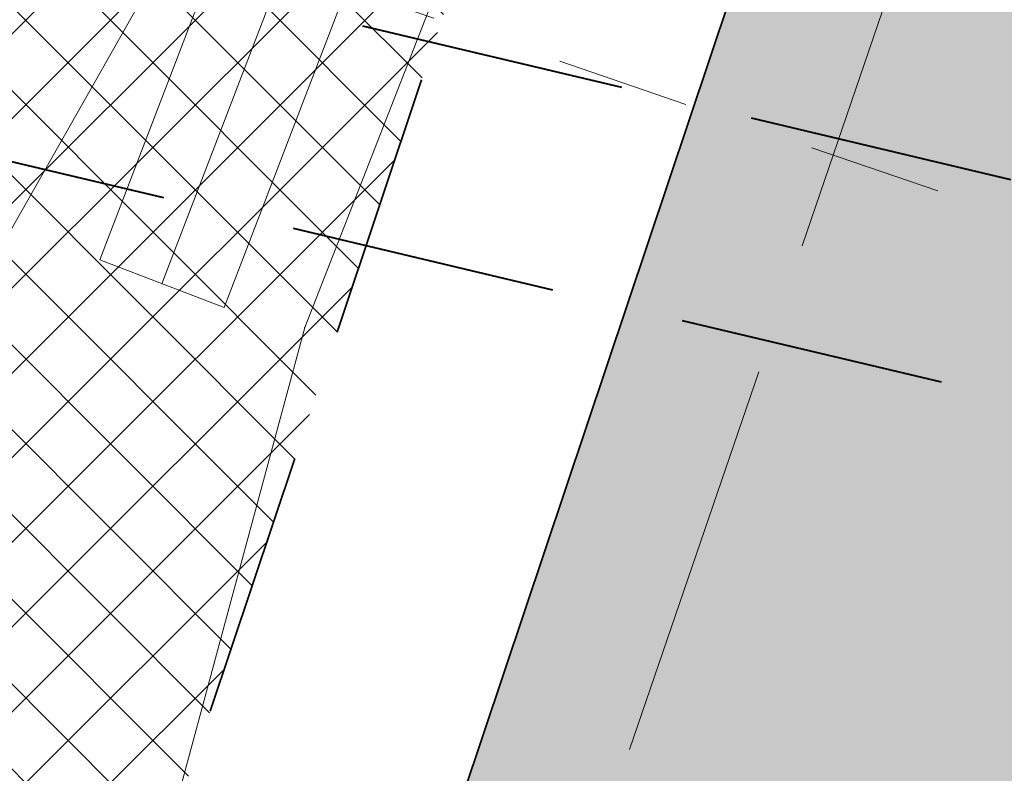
# Model space of a CAD drawing. Header units: metres. Extents: x 6599594 to 6600699, y 5687867 to 5691114.
# Tile 192 of 256: x 6599954.98 to 6599958.68, y 5688885.28 to 5688888.11. Entities that reach past the tile are written whole.
import ezdxf

# ---------------------------------------------------------------- set-up
doc = ezdxf.new("R2010")
doc.units = ezdxf.units.M
doc.header["$MEASUREMENT"] = 0
for name, pattern in [('1', [0]), ('3_EGBZ', [1.5, 1, -0.5]), ('BUG', [1.5, 1, -0.5]), ('L_0_03', [1, 0.5, -0.5]), ('L_0_06', [2, 1.5, -0.5])]:
    doc.linetypes.add(name, pattern=pattern)
doc.layers.get('0').update_dxf_attribs({"color": 253, "linetype": 'CONTINUOUS', "lineweight": 13})
for name, color, linetype, lineweight in [('_kolor chodnik', 50, '1', 5), ('_kolor jezdnia', 4, '1', 0), ('_kolor pobocze', 211, '1', 5), ('_kolor zjazdy kostka', 7, '1', 5), ('_kolor ścieżka @ 1', 10, '1', 0), ('_kraweznik', 7, 'CONTINUOUS', 35), ('_obrzeze', 10, 'BUG', 35), ('_przepusty', 172, '3_EGBZ', 40), ('GES_Rzedna', 7, 'CONTINUOUS', 18), ('OT_Budowle', 7, 'CONTINUOUS', 0), ('OT_Komunikacja', 7, 'CONTINUOUS', 0)]:
    doc.layers.add(name, color=color, linetype=linetype, lineweight=lineweight)
doc.linetypes.add('L_0_29_SHX', pattern='A,0,-0.25,-0.5,-0.5,-0.5,-0.5,-0.5,-0.5,-0.5,-0.5,[7,Mapa Kielchinów 07-08-2022.shx,S=0.05,R=0,X=0,Y=0],-0.5,[8,Mapa Kielchinów 07-08-2022.shx,S=0.05,R=0,X=0,Y=0],-0.25', length=5)
pattern_1 = [(45, (0, 0), (-0.1414213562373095, 0.1414213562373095), []), (135, (0, 0), (-0.1414213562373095, -0.1414213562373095), [])]

# ---------------------------------------------------------------- blocks, each defined once
blk = doc.blocks.new('L_0_29_2')
at = {"color": 0, "linetype": 'Continuous', "lineweight": 13, "flags": 128}
blk.add_lwpolyline([(0, 0.5), (0, -0.5)], dxfattribs=at)

msp = doc.modelspace()

# ---------------------------------------------------------------- hatches: boundary and pattern name
at = {"layer": '_kolor chodnik'}
h = msp.add_hatch(dxfattribs=at)
h.set_pattern_fill('ANSI37', color=256, scale=1.6)
h.set_pattern_definition(pattern_1)
h.paths.add_polyline_path([(6599849.938171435, 5688542.085872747), (6599852.232147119, 5688548.938742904), (6599853.573135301, 5688548.489851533), (6599853.827082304, 5688549.248475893), (6599851.793849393, 5688549.929093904), (6599849.895278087, 5688548.982823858), (6599847.823506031, 5688542.793750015)])
edge = h.paths.add_edge_path()
edge.add_line((6600018.106075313, 5689087.454911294), (6600022.42781917, 5689091.229234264))
edge.add_line((6600022.42781917, 5689091.229234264), (6600020.233254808, 5689093.742094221))
edge.add_line((6600020.233254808, 5689093.742094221), (6600017.159471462, 5689091.057656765))
edge.add_arc((6600023.275194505, 5689085.385140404), 8.34143334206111, 137.1531558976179, 148.8016577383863)
edge.add_line((6600016.140105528, 5689089.706021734), (6600018.106075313, 5689087.454911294))
h.paths.add_polyline_path([(6600038.501784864, 5689187.59229436), (6600037.906968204, 5689187.700586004), (6600037.638296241, 5689186.224843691), (6600038.240083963, 5689186.115282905)])
h.paths.add_polyline_path([(6600069.098302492, 5689360.276020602), (6600068.321239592, 5689360.413462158), (6600068.064048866, 5689358.936495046), (6600068.836639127, 5689358.799546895)])
h.paths.add_polyline_path([(6600082.393785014, 5689362.950258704), (6600082.941124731, 5689366.103121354), (6600081.481377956, 5689366.361351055), (6600080.923159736, 5689363.210828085)])
h.paths.add_polyline_path([(6600074.022236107, 5689388.065861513), (6600072.983907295, 5689388.249860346), (6600072.723374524, 5689386.772538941), (6600073.760538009, 5689386.588865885)])
h.paths.add_polyline_path([(6600105.602402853, 5689486.45426531), (6600106.738797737, 5689489.760539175), (6600105.28818975, 5689490.281952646), (6600104.132785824, 5689486.965912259)])
h.paths.add_polyline_path([(6600132.519778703, 5689678.737346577), (6600131.636986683, 5689678.922259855), (6600131.330470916, 5689677.453953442), (6600132.212256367, 5689677.269208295)])
h.paths.add_polyline_path([(6600156.649397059, 5689798.7449027), (6600156.48800471, 5689797.95886096), (6600157.450195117, 5689797.757316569), (6600157.615023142, 5689798.542205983)])
h.paths.add_polyline_path([(6600189.055358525, 5689948.643107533), (6600187.902868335, 5689948.884512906), (6600187.600024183, 5689947.417400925), (6600188.748131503, 5689947.176379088)])
edge = h.paths.add_edge_path()
edge.add_line((6600204.459383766, 5690032.969035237), (6600204.153258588, 5690031.227801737))
edge.add_arc((6600202.328347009, 5690027.299936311), 4.331100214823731, 41.853001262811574, 65.08011546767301, ccw=False)
edge.add_arc((6600032.903931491, 5690051.979071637), 174.020003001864, 352.8070218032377, 353.495463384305)
edge.add_arc((6600202.372679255, 5690027.343587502), 5.999999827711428, 55.12102442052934, 69.64815978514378)
edge = h.paths.add_edge_path()
edge.add_line((6600205.046027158, 5690040.265402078), (6600204.972740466, 5690038.483452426))
edge.add_arc((6600203.986269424, 5690044.401803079), 5.999999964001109, 279.4630688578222, 294.9140560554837)
edge.add_line((6600206.513819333, 5690038.960158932), (6600206.607027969, 5690041.030672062))
edge.add_arc((6600203.986269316, 5690044.401803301), 4.270000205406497, 284.3702444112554, 307.86193139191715, ccw=False)
edge = h.paths.add_edge_path()
edge.add_arc((6600203.547470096, 5690044.558759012), 6.446878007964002, 324.43500910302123, 356.20133685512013, ccw=False)
edge.add_arc((6600203.986269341, 5690044.401803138), 6.000000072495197, 323.2169970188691, 357.4193489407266)
h.paths.add_polyline_path([(6600208.910055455, 5690121.713696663), (6600208.146285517, 5690121.748120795), (6600207.125602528, 5690121.794124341), (6600209.971605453, 5690121.665851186)])
edge = h.paths.add_edge_path()
edge.add_line((6600238.769818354, 5690481.648294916), (6600240.338176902, 5690490.87374652))
edge.add_line((6600240.338176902, 5690490.87374652), (6600241.251295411, 5690510.829461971))
edge.add_line((6600241.251295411, 5690510.829461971), (6600239.524022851, 5690510.928942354))
edge.add_line((6600239.524022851, 5690510.928942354), (6600238.633343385, 5690491.167757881))
edge.add_line((6600238.633343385, 5690491.167757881), (6600234.579716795, 5690467.661262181))
edge.add_line((6600234.579716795, 5690467.661262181), (6600234.449796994, 5690464.966873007))
edge.add_arc((6600242.443669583, 5690464.607462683), 8.001948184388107, 177.4256737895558, 268.2543056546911)
edge.add_line((6600242.199903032, 5690456.609228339), (6600242.216657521, 5690457.359274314))
edge.add_line((6600242.216657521, 5690457.359274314), (6600242.305257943, 5690458.836738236))
edge.add_arc((6600242.444504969, 5690464.607952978), 5.772894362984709, 177.0298084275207, 268.6178439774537, ccw=False)
edge.add_line((6600236.679365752, 5690464.907083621), (6600236.951876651, 5690470.95443634))
edge.add_line((6600236.951876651, 5690470.95443634), (6600238.15078669, 5690478.210832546))
edge.add_line((6600238.15078669, 5690478.210832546), (6600238.769818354, 5690481.648294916))
h.paths.add_polyline_path([(6600238.769818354, 5690481.648294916), (6600238.15078669, 5690478.210832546), (6600239.670056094, 5690477.930590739), (6600240.266710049, 5690481.376366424)])
edge = h.paths.add_edge_path()
edge.add_line((6600223.366500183, 5690460.339976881), (6600223.278629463, 5690457.997544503))
edge.add_arc((6600220.967166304, 5690465.656339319), 7.999999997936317, 286.7940807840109, 300.2738222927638)
edge.add_line((6600225.000231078, 5690458.747331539), (6600225.240084, 5690461.623695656))
edge.add_arc((6600221.105749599, 5690465.648640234), 5.76999998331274, 293.06724424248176, 315.7681070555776, ccw=False)
edge = h.paths.add_edge_path()
edge.add_arc((6600220.025145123, 5690444.676291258), 5.770000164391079, 37.996647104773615, 59.94382588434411, ccw=False)
edge.add_line((6600224.572175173, 5690448.22839199), (6600224.817793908, 5690451.081798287))
edge.add_arc((6600220.025145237, 5690444.676291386), 7.999999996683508, 53.19588653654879, 68.15166733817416)
edge.add_line((6600223.00235276, 5690452.101669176), (6600222.91504296, 5690449.670427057))
edge = h.paths.add_edge_path()
edge.add_arc((6600221.105749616, 5690465.648640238), 7.999999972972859, 328.0222308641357, 357.0132597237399)
edge.add_line((6600229.094882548, 5690465.23180147), (6600229.218816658, 5690467.593604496))
edge.add_line((6600229.218816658, 5690467.593604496), (6600228.218919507, 5690467.645774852))
edge.add_line((6600228.218919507, 5690467.645774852), (6600227.891778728, 5690461.411918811))
h.paths.add_polyline_path([(6600200.980142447, 5690012.236744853), (6600202.317278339, 5690011.956662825), (6600202.522293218, 5690012.935421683), (6600201.182321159, 5690013.216097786)])
h.paths.add_polyline_path([(6600196.457878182, 5689983.98337835), (6600195.202332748, 5689984.246370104), (6600194.899091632, 5689982.777335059), (6600196.150355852, 5689982.515240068)])
edge = h.paths.add_edge_path()
edge.add_line((6600112.305909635, 5689517.991018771), (6600112.691041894, 5689519.807934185))
edge.add_line((6600112.691041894, 5689519.807934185), (6600113.245521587, 5689522.423769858))
edge.add_line((6600113.245521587, 5689522.423769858), (6600111.553124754, 5689522.782507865))
edge.add_line((6600111.553124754, 5689522.782507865), (6600107.405864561, 5689503.21722655))
edge.add_line((6600107.405864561, 5689503.21722655), (6600099.494506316, 5689480.361667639))
edge.add_line((6600099.494506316, 5689480.361667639), (6600099.182814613, 5689478.891218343))
edge.add_arc((6600107.008997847, 5689477.232359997), 8.000059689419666, 168.0325629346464, 257.7529108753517)
edge.add_line((6600105.311960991, 5689469.414366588), (6600105.784990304, 5689471.593619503))
edge.add_arc((6600107.008927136, 5689477.232314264), 5.769999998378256, 168.0321375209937, 257.7533362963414, ccw=False)
edge.add_line((6600101.364343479, 5689478.42879883), (6600101.647245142, 5689479.76342708))
edge.add_line((6600101.647245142, 5689479.76342708), (6600104.132785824, 5689486.965912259))
edge.add_line((6600104.132785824, 5689486.965912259), (6600105.28818975, 5689490.281952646))
edge.add_line((6600105.28818975, 5689490.281952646), (6600108.240043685, 5689498.809726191))
edge.add_line((6600108.240043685, 5689498.809726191), (6600112.305909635, 5689517.991018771))
h.paths.add_polyline_path([(6600136.009573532, 5689645.499114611), (6600138.333647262, 5689645.012304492), (6600138.661671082, 5689646.578318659), (6600134.869459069, 5689647.372651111)])
at = {"layer": '_kolor jezdnia'}
h = msp.add_hatch(dxfattribs=at)
h.set_pattern_fill('ANSI37', color=4, scale=3.5)
h.set_pattern_definition([(45, (0, 0), (-0.3093592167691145, 0.3093592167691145), []), (135, (0, 0), (-0.3093592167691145, -0.3093592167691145), [])])
edge = h.paths.add_edge_path()
edge.add_line((6599833.066047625, 5688539.933393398), (6599850.649511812, 5688527.983462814))
edge.add_arc((6599857.337592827, 5688536.653968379), 10.95025544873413, 169.5012687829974, 232.3548431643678, ccw=False)
edge.add_arc((6599858.085851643, 5688536.618142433), 11.69295282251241, 162.2507788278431, 169.9967502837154, ccw=False)
edge.add_line((6599846.949484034, 5688540.182754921), (6599847.823506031, 5688542.793750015))
edge.add_line((6599847.823506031, 5688542.793750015), (6599849.895278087, 5688548.982823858))
edge.add_line((6599849.895278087, 5688548.982823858), (6599852.434748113, 5688556.56906746))
edge.add_line((6599852.434748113, 5688556.56906746), (6599928.48625871, 5688783.760284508))
edge.add_line((6599928.48625871, 5688783.760284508), (6599931.025728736, 5688791.34652811))
edge.add_line((6599931.025728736, 5688791.34652811), (6599996.657773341, 5688987.411326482))
edge.add_line((6599996.657773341, 5688987.411326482), (6599999.197243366, 5688994.997570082))
edge.add_line((6599999.197243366, 5688994.997570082), (6600021.930100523, 5689062.908193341))
edge.add_line((6600021.930100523, 5689062.908193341), (6600017.620224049, 5689067.371531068))
edge.add_line((6600017.620224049, 5689067.371531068), (6600016.714558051, 5689064.654078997))
edge.add_line((6600016.714558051, 5689064.654078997), (6600012.423620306, 5689051.835617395))
edge.add_line((6600012.423620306, 5689051.835617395), (6600009.884150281, 5689044.249373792))
edge.add_line((6600009.884150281, 5689044.249373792), (6599977.53516164, 5688947.612159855))
edge.add_line((6599977.53516164, 5688947.612159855), (6599974.995691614, 5688940.025916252))
edge.add_line((6599974.995691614, 5688940.025916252), (6599942.096912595, 5688841.746295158))
edge.add_line((6599942.096912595, 5688841.746295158), (6599939.557442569, 5688834.160051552))
edge.add_line((6599939.557442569, 5688834.160051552), (6599882.679288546, 5688664.246042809))
edge.add_line((6599882.679288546, 5688664.246042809), (6599880.139818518, 5688656.659799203))
edge.add_line((6599880.139818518, 5688656.659799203), (6599852.46454386, 5688573.984527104))
edge.add_line((6599852.46454386, 5688573.984527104), (6599842.470137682, 5688544.127903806))
edge.add_arc((6599835.706422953, 5688546.652910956), 7.219660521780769, 248.5480913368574, 339.52856074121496, ccw=False)
h.paths.add_polyline_path([(6600044.653202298, 5689172.271628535), (6600046.276244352, 5689181.431901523), (6600047.759199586, 5689189.801539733), (6600051.0603021, 5689208.432603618), (6600052.368792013, 5689215.817578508), (6600054.808584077, 5689229.587499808), (6600056.11707399, 5689236.972474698), (6600057.346666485, 5689243.912161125), (6600058.655146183, 5689251.297078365), (6600058.831439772, 5689252.292060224), (6600060.098987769, 5689259.445963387), (6600060.139929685, 5689259.677035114), (6600061.407468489, 5689266.830886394), (6600072.329030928, 5689328.470998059), (6600073.637511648, 5689335.855921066), (6600077.337304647, 5689356.73715072), (6600078.820259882, 5689365.106788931), (6600081.142794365, 5689378.214921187), (6600082.538516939, 5689386.092227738), (6600095.187867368, 5689457.483787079), (6600091.082877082, 5689465.8405575), (6600089.043088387, 5689454.328211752), (6600087.870641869, 5689447.711051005), (6600087.560133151, 5689445.958573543), (6600086.562151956, 5689440.326076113), (6600082.433200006, 5689417.022719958), (6600080.95024477, 5689408.65308175), (6600077.202698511, 5689387.502337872), (6600075.719743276, 5689379.132699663), (6600073.469199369, 5689366.430874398), (6600071.986244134, 5689358.061236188), (6600069.98686466, 5689346.776955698), (6600068.591142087, 5689338.899649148), (6600065.559290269, 5689321.78820693), (6600064.163567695, 5689313.910900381), (6600059.719426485, 5689288.828650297), (6600058.323703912, 5689280.951343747), (6600057.563846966, 5689276.662793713), (6600056.168124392, 5689268.785487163), (6600054.804920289, 5689261.091711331), (6600053.409197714, 5689253.21440478), (6600053.264817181, 5689252.399536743), (6600051.869094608, 5689244.522230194), (6600051.183555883, 5689240.653124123), (6600049.787833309, 5689232.775817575), (6600046.593849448, 5689214.749319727), (6600045.198126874, 5689206.872013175), (6600044.41754409, 5689202.466488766), (6600042.934588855, 5689194.096850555), (6600036.429952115, 5689157.38538759), (6600034.946996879, 5689149.01574938), (6600030.579776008, 5689124.367629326), (6600027.529365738, 5689107.151445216), (6600024.895072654, 5689094.014582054), (6600030.583685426, 5689094.264316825), (6600032.945013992, 5689106.191885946), (6600043.170247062, 5689163.901990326)])
edge = h.paths.add_edge_path()
edge.add_line((6600111.106812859, 5689535.144351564), (6600111.256844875, 5689535.85214863))
edge.add_line((6600111.256844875, 5689535.85214863), (6600112.915748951, 5689543.678261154))
edge.add_line((6600112.915748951, 5689543.678261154), (6600117.304772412, 5689564.384094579))
edge.add_line((6600117.304772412, 5689564.384094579), (6600119.067357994, 5689572.699339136))
edge.add_line((6600119.067357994, 5689572.699339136), (6600120.087667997, 5689577.512794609))
edge.add_line((6600120.087667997, 5689577.512794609), (6600121.642890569, 5689584.849775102))
edge.add_line((6600121.642890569, 5689584.849775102), (6600128.436769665, 5689616.900852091))
edge.add_line((6600128.436769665, 5689616.900852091), (6600129.991992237, 5689624.237832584))
edge.add_line((6600129.991992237, 5689624.237832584), (6600132.660554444, 5689636.827148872))
edge.add_line((6600132.660554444, 5689636.827148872), (6600133.208838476, 5689639.444704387))
edge.add_line((6600133.208838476, 5689639.444704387), (6600134.848957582, 5689647.274775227))
edge.add_line((6600134.848957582, 5689647.274775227), (6600138.97649476, 5689666.979995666))
edge.add_line((6600138.97649476, 5689666.979995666), (6600140.51410642, 5689674.320687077))
edge.add_line((6600140.51410642, 5689674.320687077), (6600145.209128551, 5689696.735129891))
edge.add_line((6600145.209128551, 5689696.735129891), (6600146.746740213, 5689704.075821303))
edge.add_line((6600146.746740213, 5689704.075821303), (6600151.462308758, 5689726.588354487))
edge.add_line((6600151.462308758, 5689726.588354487), (6600152.999920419, 5689733.929045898))
edge.add_line((6600152.999920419, 5689733.929045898), (6600155.244070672, 5689744.642813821))
edge.add_line((6600155.244070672, 5689744.642813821), (6600156.781682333, 5689751.983505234))
edge.add_line((6600156.781682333, 5689751.983505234), (6600161.635515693, 5689775.156126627))
edge.add_line((6600161.635515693, 5689775.156126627), (6600163.378142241, 5689783.475576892))
edge.add_line((6600163.378142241, 5689783.475576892), (6600163.850769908, 5689785.731942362))
edge.add_line((6600163.850769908, 5689785.731942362), (6600167.028500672, 5689800.902704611))
edge.add_line((6600167.028500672, 5689800.902704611), (6600179.49088801, 5689860.399222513))
edge.add_line((6600179.49088801, 5689860.399222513), (6600181.233514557, 5689868.718672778))
edge.add_line((6600181.233514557, 5689868.718672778), (6600181.84713393, 5689871.648144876))
edge.add_line((6600181.84713393, 5689871.648144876), (6600183.384745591, 5689878.988836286))
edge.add_line((6600183.384745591, 5689878.988836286), (6600184.935818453, 5689886.393792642))
edge.add_line((6600184.935818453, 5689886.393792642), (6600186.575937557, 5689894.223863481))
edge.add_line((6600186.575937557, 5689894.223863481), (6600194.05133812, 5689929.912074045))
edge.add_line((6600194.05133812, 5689929.912074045), (6600195.691457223, 5689937.742144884))
edge.add_line((6600195.691457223, 5689937.742144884), (6600202.915799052, 5689972.231779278))
edge.add_line((6600202.915799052, 5689972.231779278), (6600204.555918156, 5689980.061850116))
edge.add_line((6600204.555918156, 5689980.061850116), (6600206.062781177, 5689987.255744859))
edge.add_line((6600206.062781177, 5689987.255744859), (6600207.702900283, 5689995.085815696))
edge.add_line((6600207.702900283, 5689995.085815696), (6600210.232559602, 5690007.162628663))
edge.add_line((6600210.232559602, 5690007.162628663), (6600211.694938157, 5690014.144150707))
edge.add_arc((6600028.177652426, 5690052.584442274), 187.5000004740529, 348.1696294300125, 357.4195276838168)
edge.add_line((6600215.487522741, 5690044.142720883), (6600208.310270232, 5690026.480446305))
edge.add_arc((6600032.903933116, 5690051.97907145), 177.2500013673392, 348.1696294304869, 351.7289130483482, ccw=False)
edge.add_line((6600206.38894146, 5690015.640182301), (6600205.966941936, 5690013.625519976))
edge.add_line((6600205.966941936, 5690013.625519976), (6600204.326822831, 5690005.795449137))
edge.add_line((6600204.326822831, 5690005.795449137), (6600197.076961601, 5689971.183982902))
edge.add_line((6600197.076961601, 5689971.183982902), (6600195.334335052, 5689962.864532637))
edge.add_line((6600195.334335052, 5689962.864532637), (6600193.44722506, 5689953.855305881))
edge.add_line((6600193.44722506, 5689953.855305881), (6600191.909227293, 5689946.512771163))
edge.add_line((6600191.909227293, 5689946.512771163), (6600185.496844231, 5689915.899498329))
edge.add_line((6600185.496844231, 5689915.899498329), (6600183.856521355, 5689908.068454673))
edge.add_line((6600183.856521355, 5689908.068454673), (6600182.066605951, 5689899.523243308))
edge.add_line((6600182.066605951, 5689899.523243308), (6600180.32407057, 5689891.204228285))
edge.add_line((6600180.32407057, 5689891.204228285), (6600174.320344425, 5689862.541919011))
edge.add_line((6600174.320344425, 5689862.541919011), (6600172.577809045, 5689854.222903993))
edge.add_line((6600172.577809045, 5689854.222903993), (6600163.663810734, 5689811.666703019))
edge.add_line((6600163.663810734, 5689811.666703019), (6600162.023782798, 5689803.837067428))
edge.add_line((6600162.023782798, 5689803.837067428), (6600160.924220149, 5689798.587659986))
edge.add_line((6600160.924220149, 5689798.587659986), (6600159.279208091, 5689790.734229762))
edge.add_line((6600159.279208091, 5689790.734229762), (6600157.107250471, 5689780.365115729))
edge.add_line((6600157.107250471, 5689780.365115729), (6600155.462238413, 5689772.511685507))
edge.add_line((6600155.462238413, 5689772.511685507), (6600153.380318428, 5689762.572418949))
edge.add_line((6600153.380318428, 5689762.572418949), (6600151.735124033, 5689754.718118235))
edge.add_line((6600151.735124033, 5689754.718118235), (6600148.586504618, 5689739.686336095))
edge.add_line((6600148.586504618, 5689739.686336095), (6600146.885007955, 5689731.563243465))
edge.add_line((6600146.885007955, 5689731.563243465), (6600141.75088822, 5689707.052510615))
edge.add_line((6600141.75088822, 5689707.052510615), (6600140.110896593, 5689699.223048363))
edge.add_line((6600140.110896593, 5689699.223048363), (6600133.483561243, 5689667.583574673))
edge.add_line((6600133.483561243, 5689667.583574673), (6600131.860394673, 5689659.834436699))
edge.add_line((6600131.860394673, 5689659.834436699), (6600131.740984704, 5689659.26436315))
edge.add_line((6600131.740984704, 5689659.26436315), (6600130.117814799, 5689651.515209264))
edge.add_line((6600130.117814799, 5689651.515209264), (6600127.27873359, 5689637.961189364))
edge.add_line((6600127.27873359, 5689637.961189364), (6600126.924568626, 5689636.290366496))
edge.add_line((6600126.924568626, 5689636.290366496), (6600125.166244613, 5689627.995226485))
edge.add_line((6600125.166244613, 5689627.995226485), (6600118.009503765, 5689594.232298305))
edge.add_line((6600118.009503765, 5689594.232298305), (6600116.25117975, 5689585.937158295))
edge.add_line((6600116.25117975, 5689585.937158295), (6600113.665314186, 5689573.737975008))
edge.add_line((6600113.665314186, 5689573.737975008), (6600111.898534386, 5689565.402943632))
edge.add_line((6600111.898534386, 5689565.402943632), (6600104.889982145, 5689532.339115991))
edge.add_line((6600104.889982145, 5689532.339115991), (6600103.22663594, 5689524.492047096))
edge.add_line((6600103.22663594, 5689524.492047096), (6600096.623876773, 5689493.342605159))
edge.add_line((6600096.623876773, 5689493.342605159), (6600094.968986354, 5689485.535427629))
edge.add_line((6600094.968986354, 5689485.535427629), (6600094.300101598, 5689482.379870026))
edge.add_line((6600094.300101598, 5689482.379870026), (6600099.182814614, 5689478.891218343))
edge.add_line((6600099.182814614, 5689478.891218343), (6600099.494506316, 5689480.361667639))
edge.add_line((6600099.494506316, 5689480.361667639), (6600111.106812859, 5689535.144351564))
edge = h.paths.add_edge_path()
edge.add_arc((6600239.213891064, 5690851.400367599), 10.00000000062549, -2.8342403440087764, 76.13703556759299, ccw=False)
edge.add_line((6600249.201658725, 5690850.905901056), (6600249.082723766, 5690848.503524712))
edge.add_line((6600249.082723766, 5690848.503524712), (6600247.016487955, 5690806.767468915))
edge.add_line((6600247.016487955, 5690806.767468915), (6600246.092398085, 5690789.152178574))
edge.add_line((6600246.092398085, 5690789.152178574), (6600233.768116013, 5690572.015170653))
edge.add_line((6600233.768116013, 5690572.015170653), (6600228.959056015, 5690465.296202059))
edge.add_line((6600228.959056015, 5690465.296202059), (6600234.588724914, 5690465.017134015))
edge.add_line((6600234.588724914, 5690465.017134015), (6600239.262540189, 5690571.767576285))
edge.add_line((6600239.262540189, 5690571.767576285), (6600252.50503885, 5690806.400146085))
edge.add_line((6600252.50503885, 5690806.400146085), (6600254.569211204, 5690848.094521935))
edge.add_arc((6600262.559425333, 5690847.6989487), 7.999999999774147, 76.13703557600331, 177.1657596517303, ccw=False)
edge.add_line((6600264.476229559, 5690855.465921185), (6600241.609896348, 5690861.109083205))
edge = h.paths.add_edge_path()
edge.add_line((6600250.031475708, 5690451.625307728), (6600250.231741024, 5690455.772579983))
edge.add_line((6600250.231741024, 5690455.772579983), (6600246.257763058, 5690456.417303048))
edge.add_line((6600246.257763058, 5690456.417303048), (6600242.171761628, 5690456.61060902))
edge.add_arc((6600242.563100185, 5690464.586983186), 7.985968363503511, 176.9123644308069, 267.1911945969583, ccw=False)
edge.add_line((6600234.588724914, 5690465.017134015), (6600228.959056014, 5690465.296202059))
edge.add_arc((6600220.965133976, 5690465.657286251), 8.002072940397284, 267.8289300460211, 357.413716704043, ccw=False)
edge.add_line((6600220.661989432, 5690457.660957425), (6600212.406915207, 5690458.119572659))
edge.add_line((6600212.406915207, 5690458.119572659), (6600208.431872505, 5690457.817501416))
edge.add_line((6600208.431872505, 5690457.817501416), (6600208.233912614, 5690454.548331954))
edge.add_line((6600208.233912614, 5690454.548331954), (6600212.129565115, 5690453.127270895))
edge.add_line((6600212.129565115, 5690453.127270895), (6600218.640548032, 5690452.76554962))
edge.add_line((6600218.640548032, 5690452.76554962), (6600216.486747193, 5690452.885205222))
edge.add_line((6600216.486747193, 5690452.885205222), (6600220.468905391, 5690452.663974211))
edge.add_arc((6600220.025145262, 5690444.676291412), 7.99999997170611, -0.3386579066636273, 86.8201700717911, ccw=False)
edge.add_line((6600228.025005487, 5690444.629006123), (6600227.803602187, 5690439.649256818))
edge.add_line((6600227.803602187, 5690439.649256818), (6600226.885525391, 5690435.936828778))
edge.add_line((6600226.885525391, 5690435.936828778), (6600225.534849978, 5690405.967249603))
edge.add_line((6600225.534849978, 5690405.967249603), (6600226.115199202, 5690402.187514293))
edge.add_line((6600226.115199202, 5690402.187514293), (6600213.445139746, 5690121.008786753))
edge.add_line((6600213.445139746, 5690121.008786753), (6600213.352800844, 5690118.960058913))
edge.add_line((6600213.352800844, 5690118.960058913), (6600209.980184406, 5690044.131649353))
edge.add_arc((6600203.98626942, 5690044.401803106), 5.999999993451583, 257.4162346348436, 357.41934921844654, ccw=False)
edge.add_line((6600202.679069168, 5690038.545931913), (6600201.589735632, 5690033.666039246))
edge.add_line((6600201.589735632, 5690033.666039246), (6600203.67987942, 5690033.199458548))
edge.add_arc((6600202.372679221, 5690027.343587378), 5.999999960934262, -8.27108729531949, 77.41623506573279, ccw=False)
edge.add_line((6600208.310270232, 5690026.480446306), (6600215.487522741, 5690044.142720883))
edge.add_line((6600215.487522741, 5690044.142720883), (6600216.199687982, 5690059.9446614))
edge.add_line((6600216.199687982, 5690059.9446614), (6600216.537356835, 5690067.437056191))
edge.add_line((6600216.537356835, 5690067.437056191), (6600223.893528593, 5690230.66011469))
edge.add_line((6600223.893528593, 5690230.66011469), (6600224.231197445, 5690238.152509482))
edge.add_line((6600224.231197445, 5690238.152509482), (6600233.507835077, 5690443.987992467))
edge.add_arc((6600241.499722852, 5690443.627812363), 7.999999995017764, 87.29208981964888, 177.4195277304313, ccw=False)
edge.add_line((6600241.877677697, 5690451.618879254), (6600246.021541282, 5690451.422886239))
edge.add_line((6600246.021541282, 5690451.422886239), (6600246.427694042, 5690451.44338883))
edge.add_line((6600246.427694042, 5690451.44338883), (6600246.79397003, 5690451.461878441))
edge.add_line((6600246.79397003, 5690451.461878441), (6600250.031475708, 5690451.625307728))
edge = h.paths.add_edge_path()
edge.add_line((6600007.33756506, 5689086.20374581), (6600006.980466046, 5689080.740822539))
edge.add_line((6600006.980466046, 5689080.740822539), (6600007.229745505, 5689080.720859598))
edge.add_line((6600007.229745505, 5689080.720859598), (6600008.093335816, 5689080.601653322))
edge.add_line((6600008.093335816, 5689080.601653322), (6600008.702681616, 5689080.53831051))
edge.add_arc((6600008.140193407, 5689070.554142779), 9.999999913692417, -18.557800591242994, 86.77547804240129, ccw=False)
edge.add_line((6600017.620224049, 5689067.371531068), (6600021.930100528, 5689062.908193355))
edge.add_arc((6599734.83819726, 5689159.011261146), 302.7499967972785, 341.4922000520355, 343.8640860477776)
edge.add_arc((6600034.895369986, 5689072.315877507), 9.581213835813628, 98.63328270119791, 164.5273290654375, ccw=False)
edge.add_line((6600033.457137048, 5689081.788529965), (6600033.832640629, 5689081.798737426))
edge.add_line((6600033.832640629, 5689081.798737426), (6600034.422462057, 5689082.05700874))
edge.add_line((6600034.422462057, 5689082.05700874), (6600036.833623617, 5689082.139040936))
edge.add_line((6600036.833623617, 5689082.139040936), (6600036.730225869, 5689087.148851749))
edge.add_line((6600036.730225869, 5689087.148851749), (6600036.579860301, 5689087.134303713))
edge.add_arc((6600036.479565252, 5689093.136286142), 6.002820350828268, 169.1687651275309, 270.9573417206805, ccw=False)
edge.add_line((6600030.583685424, 5689094.264316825), (6600024.895072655, 5689094.014582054))
edge.add_arc((6600015.200558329, 5689096.162123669), 9.929528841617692, 271.0943432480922, 347.5094668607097, ccw=False)
edge.add_arc((6600014.909438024, 5689089.646776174), 3.446070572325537, 264.4236009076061, 278.0194998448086, ccw=False)
edge.add_line((6600014.574573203, 5689086.217014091), (6600014.299554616, 5689086.232508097))
edge.add_line((6600014.299554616, 5689086.232508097), (6600010.474232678, 5689086.448019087))
edge.add_line((6600010.474232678, 5689086.448019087), (6600007.33756506, 5689086.20374581))
edge = h.paths.add_edge_path()
edge.add_line((6600105.490725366, 5689463.953528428), (6600106.927559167, 5689464.047234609))
edge.add_line((6600106.927559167, 5689464.047234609), (6600107.835, 5689468.66))
edge.add_line((6600107.835, 5689468.66), (6600105.311960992, 5689469.414366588))
edge.add_arc((6600107.008997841, 5689477.232359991), 8.000059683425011, 168.0325628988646, 257.75291091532, ccw=False)
edge.add_line((6600099.182814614, 5689478.891218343), (6600094.300101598, 5689482.379870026))
edge.add_arc((6600586.245114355, 5689378.104238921), 502.8750369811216, 168.032376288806, 169.9522165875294)
edge.add_line((6600091.082877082, 5689465.8405575), (6600095.187867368, 5689457.483787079))
edge.add_arc((6600103.065173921, 5689456.088064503), 8.000000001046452, 77.7533362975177, 169.9524553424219, ccw=False)
edge.add_line((6600104.762140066, 5689463.906012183), (6600105.490725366, 5689463.953528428))
at = {"layer": '_kolor pobocze'}
h = msp.add_hatch(dxfattribs=at)
h.set_pattern_fill('ANSI37', color=256, scale=1.6)
h.set_pattern_definition(pattern_1)
edge = h.paths.add_edge_path()
edge.add_line((6600035.926965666, 5689101.569442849), (6600036.046865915, 5689102.311543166))
edge.add_arc((6600058.171848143, 5689233.778275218), 133.3154772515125, 259.4578941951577, 260.4470163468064, ccw=False)
edge.add_line((6600033.780707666, 5689102.713067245), (6600032.142559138, 5689101.847662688))
edge.add_arc((6599734.838175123, 5689159.011266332), 302.7500195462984, 347.6801154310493, 349.11639019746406, ccw=False)
edge.add_arc((6600036.478170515, 5689093.133441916), 6.000000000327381, 167.68011541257, 271.5571101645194)
edge.add_line((6600036.64121064, 5689087.1356575), (6600036.730491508, 5689087.137804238))
edge.add_line((6600036.730491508, 5689087.137804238), (6600036.712463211, 5689087.887583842))
edge.add_line((6600036.712463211, 5689087.887583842), (6600036.559840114, 5689087.884077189))
edge.add_arc((6600036.482532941, 5689093.14290691), 5.259397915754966, 170.6455005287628, 270.8422131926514, ccw=False)
edge.add_arc((6600545.796425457, 5688991.216220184), 524.6691769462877, 167.9170060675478, 168.7028219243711, ccw=False)
edge.add_line((6600032.751078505, 5689101.044345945), (6600034.011432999, 5689101.917298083))
edge.add_line((6600034.011432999, 5689101.917298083), (6600035.926965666, 5689101.569442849))
edge = h.paths.add_edge_path()
edge.add_line((6600002.828843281, 5688994.032881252), (6600003.066918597, 5688994.74409159))
edge.add_line((6600003.066918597, 5688994.74409159), (6600001.227880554, 5688995.359703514))
edge.add_line((6600001.227880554, 5688995.359703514), (6600000.55876659, 5688996.702196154))
edge.add_line((6600000.55876659, 5688996.702196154), (6600022.641310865, 5689062.67011804))
edge.add_arc((6599734.838193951, 5689159.011262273), 303.5000002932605, 341.4922000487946, 343.8640860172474)
edge.add_arc((6600035.267451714, 5689072.092773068), 9.250000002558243, 91.55711016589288, 163.8640860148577, ccw=False)
edge.add_line((6600035.016098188, 5689081.339357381), (6600036.868703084, 5689081.389717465))
edge.add_line((6600036.868703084, 5689081.389717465), (6600036.850674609, 5689082.139504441))
edge.add_line((6600036.850674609, 5689082.139504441), (6600034.99571817, 5689082.089080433))
edge.add_arc((6600035.267451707, 5689072.092773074), 9.999999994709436, 91.55711014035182, 163.8640860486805)
edge.add_arc((6599734.838192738, 5689159.011262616), 302.7500015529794, 341.4922000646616, 343.8640860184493, ccw=False)
edge.add_line((6600021.930100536, 5689062.908193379), (6599999.748942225, 5688996.645678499))
edge.add_line((6599999.748942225, 5688996.645678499), (6600000.695212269, 5688994.747107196))
edge.add_line((6600000.695212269, 5688994.747107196), (6600002.828843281, 5688994.032881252))
h.paths.add_polyline_path([(6599971.7492186, 5688907.297112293), (6599971.084233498, 5688908.631320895), (6599997.822068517, 5688988.526766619), (6599999.164561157, 5688989.195880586), (6600001.003599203, 5688988.580268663), (6600001.241674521, 5688989.291479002), (6599999.108043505, 5688990.005704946), (6599997.209472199, 5688989.059434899), (6599970.270280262, 5688908.583087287), (6599971.216550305, 5688906.684515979), (6599973.350181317, 5688905.970290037), (6599973.588256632, 5688906.681500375)])
h.paths.add_polyline_path([(6599932.504667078, 5688790.060553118), (6599931.835553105, 5688791.403045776), (6599968.343406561, 5688900.4641754), (6599969.685899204, 5688901.133289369), (6599971.524937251, 5688900.517677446), (6599971.763012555, 5688901.228887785), (6599969.629381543, 5688901.94311373), (6599967.730810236, 5688900.996843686), (6599931.025728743, 5688791.34652811), (6599931.971998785, 5688789.447956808), (6599934.105629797, 5688788.73373086), (6599934.343705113, 5688789.4449412)])
at = {"layer": '_kolor zjazdy kostka'}
h = msp.add_hatch(dxfattribs=at)
h.set_pattern_fill('ANSI37', color=256, scale=1.6)
h.set_pattern_definition(pattern_1)
h.paths.add_polyline_path([(6600244.137440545, 5690813.934732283), (6600242.369522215, 5690814.022127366), (6600242.097568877, 5690808.528921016), (6600243.865482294, 5690808.441426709)])
h.paths.add_polyline_path([(6600247.012128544, 5690806.679412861), (6600247.442736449, 5690815.377295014), (6600247.393289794, 5690814.378518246), (6600247.113277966, 5690808.722537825)])
h.paths.add_polyline_path([(6600242.297085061, 5690788.088808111), (6600240.958726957, 5690788.155683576), (6600240.648818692, 5690782.664569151), (6600241.987258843, 5690782.599147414)])
h.paths.add_polyline_path([(6600245.558275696, 5690780.919298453), (6600246.037231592, 5690789.405686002), (6600244.985820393, 5690788.453468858), (6600244.612601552, 5690781.981345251)])
h.paths.add_polyline_path([(6600241.348405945, 5690723.711515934), (6600242.272017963, 5690722.691689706), (6600242.749709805, 5690731.155680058), (6600241.698138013, 5690730.203317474), (6600241.472690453, 5690726.27550499)])
h.paths.add_polyline_path([(6600225.772794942, 5690394.589141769), (6600224.731429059, 5690393.637598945), (6600224.461246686, 5690387.644646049), (6600225.412923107, 5690386.603142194)])
h.paths.add_polyline_path([(6600223.012390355, 5690333.280720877), (6600223.372595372, 5690341.272607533), (6600222.32835346, 5690340.318436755), (6600222.058239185, 5690334.324941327)])
h.paths.add_polyline_path([(6600215.496388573, 5690166.390602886), (6600215.856593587, 5690174.382489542), (6600214.812834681, 5690173.428760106), (6600214.542018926, 5690167.435062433)])
h.paths.add_polyline_path([(6600212.446537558, 5690121.053392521), (6600213.399499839, 5690120.010473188), (6600213.788744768, 5690128.503024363), (6600212.745135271, 5690127.54943145)])
h.paths.add_polyline_path([(6600209.977420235, 5690121.665589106), (6600210.225142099, 5690127.162117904), (6600207.346107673, 5690127.291879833), (6600207.119593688, 5690121.794395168)])
h.paths.add_polyline_path([(6600207.950178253, 5690070.725854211), (6600204.880846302, 5690070.828947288), (6600204.643784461, 5690065.333808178), (6600207.702521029, 5690065.204598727)])
h.paths.add_polyline_path([(6600200.981479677, 5690012.236464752), (6600199.969248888, 5690007.339980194), (6600201.282587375, 5690007.064882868), (6600202.31726072, 5690011.956666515)])
h.paths.add_polyline_path([(6600193.613960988, 5689970.406358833), (6600192.398010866, 5689970.660657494), (6600191.286205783, 5689965.274578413), (6600192.486379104, 5689965.023185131)])
h.paths.add_polyline_path([(6600189.061271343, 5689948.671423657), (6600189.98413328, 5689953.050774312), (6600188.818902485, 5689953.32186217), (6600187.908781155, 5689948.91282903)])
h.paths.add_polyline_path([(6600180.976201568, 5689915.317449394), (6600179.952861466, 5689910.421322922), (6600181.008474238, 5689910.200199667), (6600182.033843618, 5689915.09540201)])
h.paths.add_polyline_path([(6600176.508279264, 5689893.538690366), (6600177.476023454, 5689893.335973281), (6600178.603605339, 5689898.719146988), (6600177.636002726, 5689898.922290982)])
h.paths.add_polyline_path([(6600179.28182965, 5689859.401159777), (6600180.522246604, 5689860.211927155), (6600181.057490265, 5689860.561775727), (6600183.598022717, 5689860.029600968), (6600184.726606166, 5689865.412570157), (6600182.186324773, 5689865.943033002), (6600181.604764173, 5689866.832779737), (6600181.024456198, 5689867.720610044)])
h.paths.add_polyline_path([(6600160.200810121, 5689810.862606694), (6600159.232772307, 5689811.065842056), (6600158.207991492, 5689806.171529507), (6600159.175735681, 5689805.968812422)])
h.paths.add_polyline_path([(6600156.49391753, 5689797.987177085), (6600155.463416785, 5689793.068691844), (6600156.431160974, 5689792.865974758), (6600157.461419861, 5689797.784520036)])
edge = h.paths.add_edge_path()
edge.add_arc((6600173.111981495, 5689800.679690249), 5.999999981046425, 204.673115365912, 239.5411154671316, ccw=False)
edge.add_arc((6600173.162096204, 5689800.685330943), 6.047914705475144, 168.3203586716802, 204.5234866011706, ccw=False)
edge.add_line((6600167.239404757, 5689801.9096668), (6600163.651667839, 5689784.781499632))
edge.add_arc((6600169.524220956, 5689783.551410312), 5.999999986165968, 139.2146049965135, 168.1696294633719, ccw=False)
edge.add_arc((6600169.524220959, 5689783.551410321), 5.999999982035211, 96.80962310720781, 139.2146050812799, ccw=False)
edge.add_line((6600168.812796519, 5689789.509083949), (6600170.070461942, 5689795.507731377))
h.paths.add_polyline_path([(6600163.526364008, 5689776.866746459), (6600166.051243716, 5689776.337874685), (6600167.179826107, 5689781.720838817), (6600164.653945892, 5689782.249920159), (6600163.941148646, 5689783.340449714), (6600163.493329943, 5689784.025580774), (6600161.750703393, 5689775.706130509), (6600162.438017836, 5689776.155376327)])
h.paths.add_polyline_path([(6600152.614191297, 5689774.643430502), (6600153.639138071, 5689779.536616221), (6600152.646757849, 5689779.744928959), (6600151.646447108, 5689774.846147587)])
h.paths.add_polyline_path([(6600150.121074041, 5689767.466820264), (6600148.177624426, 5689758.16795459), (6600149.115997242, 5689757.971390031), (6600151.066362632, 5689767.268392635)])
h.paths.add_polyline_path([(6600142.970741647, 5689739.332500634), (6600141.888449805, 5689734.142420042), (6600144.036614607, 5689733.695518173), (6600145.123068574, 5689738.882330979)])
h.paths.add_polyline_path([(6600136.256357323, 5689701.052153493), (6600137.154085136, 5689700.864096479), (6600138.287960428, 5689706.274871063), (6600137.386492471, 5689706.464182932)])
h.paths.add_polyline_path([(6600130.081494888, 5689667.099389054), (6600129.212847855, 5689667.281639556), (6600128.083282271, 5689661.898895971), (6600128.953953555, 5689661.716447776)])
h.paths.add_polyline_path([(6600128.397394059, 5689659.030340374), (6600127.554144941, 5689659.207226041), (6600126.49340855, 5689653.810049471), (6600127.269860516, 5689653.647397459)])
h.paths.add_polyline_path([(6600134.990411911, 5689640.633636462), (6600137.30714639, 5689640.148363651), (6600138.339560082, 5689645.040620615), (6600136.015486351, 5689645.500958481), (6600135.435178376, 5689646.388788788), (6600134.8548704, 5689647.276619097), (6600133.214751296, 5689639.446548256), (6600134.102581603, 5689640.026856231)])
h.paths.add_polyline_path([(6600122.164164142, 5689634.294831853), (6600121.024067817, 5689628.914244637), (6600122.015114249, 5689628.705875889), (6600123.155614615, 5689634.086346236)])
h.paths.add_polyline_path([(6600114.54207576, 5689593.450769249), (6600113.493359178, 5689593.398339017), (6600112.364315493, 5689588.045694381), (6600113.29076438, 5689587.54753241)])
h.paths.add_polyline_path([(6600110.194543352, 5689572.941097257), (6600109.20781945, 5689573.148880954), (6600108.067717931, 5689567.768269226), (6600109.05014319, 5689567.535215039)])
h.paths.add_polyline_path([(6600119.083213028, 5689565.540446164), (6600119.089125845, 5689565.542290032), (6600121.462438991, 5689565.065690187), (6600122.598093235, 5689570.447168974), (6600120.229622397, 5689570.949214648), (6600119.651446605, 5689571.8119627), (6600119.073270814, 5689572.727655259), (6600117.310757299, 5689564.412754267)])
h.paths.add_polyline_path([(6600101.698666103, 5689532.937884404), (6600100.730666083, 5689533.141679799), (6600099.694214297, 5689528.250234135), (6600100.669121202, 5689528.045267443)])
h.paths.add_polyline_path([(6600094.064021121, 5689496.827028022), (6600093.080194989, 5689497.033910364), (6600092.036590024, 5689492.143967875), (6600093.038865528, 5689491.933250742)])
h.paths.add_polyline_path([(6600083.709836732, 5689453.74980843), (6600082.738586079, 5689448.336231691), (6600084.647281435, 5689448.027407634), (6600085.606840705, 5689453.416583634)])
h.paths.add_polyline_path([(6600084.434394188, 5689446.82589514), (6600083.348896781, 5689447.018140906), (6600082.567374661, 5689442.58660872), (6600083.649300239, 5689442.394910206)])
h.paths.add_polyline_path([(6600078.04194071, 5689410.721110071), (6600078.996952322, 5689416.137564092), (6600078.054833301, 5689416.304853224), (6600077.111232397, 5689410.886043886)])
h.paths.add_polyline_path([(6600072.911565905, 5689386.768652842), (6600071.960466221, 5689381.312635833), (6600072.800073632, 5689381.16322159), (6600073.766450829, 5689386.590709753)])
h.paths.add_polyline_path([(6600082.887400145, 5689379.432062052), (6600085.278102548, 5689379.03494316), (6600086.160383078, 5689383.956496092), (6600083.759726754, 5689384.355378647), (6600083.152078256, 5689385.224725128), (6600082.544429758, 5689386.094071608), (6600081.148707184, 5689378.216765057), (6600082.018053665, 5689378.824413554)])
h.paths.add_polyline_path([(6600080.731401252, 5689363.247695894), (6600080.041469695, 5689363.369939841), (6600079.433821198, 5689364.239286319), (6600078.8261727, 5689365.1086328), (6600077.343217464, 5689356.73899459), (6600078.212563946, 5689357.346643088), (6600079.081910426, 5689357.954291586), (6600081.429189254, 5689357.564866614), (6600082.388748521, 5689362.980514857)])
h.paths.add_polyline_path([(6600069.104215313, 5689360.304336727), (6600070.063917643, 5689365.720487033), (6600069.2708267, 5689365.861009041), (6600068.327152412, 5689360.441778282)])
h.paths.add_polyline_path([(6600066.550616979, 5689345.891799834), (6600065.546169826, 5689346.069805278), (6600064.677796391, 5689341.145792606), (6600065.678290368, 5689340.968483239)])
h.paths.add_polyline_path([(6600061.138656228, 5689321.077501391), (6600060.270282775, 5689316.15348863), (6600061.250715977, 5689315.979734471), (6600062.127590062, 5689320.902245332)])
h.paths.add_polyline_path([(6600055.325252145, 5689288.11325564), (6600054.456878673, 5689283.189242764), (6600055.410852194, 5689283.020177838), (6600056.283178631, 5689287.917022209)])
h.paths.add_polyline_path([(6600048.045675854, 5689182.819289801), (6600050.371939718, 5689182.407116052), (6600051.31444535, 5689187.67761207), (6600048.980409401, 5689188.064690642), (6600048.372760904, 5689188.934037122), (6600047.765112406, 5689189.803383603), (6600046.306982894, 5689181.603992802), (6600046.972918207, 5689182.069462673)])
h.paths.add_polyline_path([(6600040.943690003, 5689201.374141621), (6600039.339175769, 5689201.66987967), (6600038.429882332, 5689196.244216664), (6600039.984130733, 5689195.958493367)])
h.paths.add_polyline_path([(6600032.993704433, 5689156.473759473), (6600032.278185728, 5689156.600537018), (6600031.299242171, 5689151.188930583), (6600032.034145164, 5689151.058111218)])
h.paths.add_polyline_path([(6600026.309179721, 5689123.603833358), (6600025.417362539, 5689118.683970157), (6600026.271201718, 5689118.532684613), (6600027.143528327, 5689123.456001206)])
h.paths.add_polyline_path([(6600013.302986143, 5689054.462576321), (6600015.842456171, 5689062.048819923), (6600014.576741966, 5689061.417973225), (6600012.672139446, 5689055.728290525)])
h.paths.add_polyline_path([(6599974.547216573, 5688938.686171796), (6599977.086686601, 5688946.272415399), (6599975.820972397, 5688945.641568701), (6599973.916369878, 5688939.951886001)])
h.paths.add_polyline_path([(6599942.102825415, 5688841.748139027), (6599940.837111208, 5688841.117292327), (6599938.932508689, 5688835.427609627), (6599939.563355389, 5688834.161895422)])
h.paths.add_polyline_path([(6599882.685201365, 5688664.247886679), (6599881.419487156, 5688663.617039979), (6599879.514884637, 5688657.927357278), (6599880.145731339, 5688656.661643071)])
h.paths.add_polyline_path([(6599851.799762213, 5688549.930937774), (6599853.832995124, 5688549.250319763), (6599855.42016389, 5688553.991722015), (6599853.386930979, 5688554.672340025), (6599852.913795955, 5688555.621625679), (6599852.440660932, 5688556.570911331), (6599849.901190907, 5688548.984667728)])
h.paths.add_polyline_path([(6600233.581687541, 5690586.458647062), (6600234.520016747, 5690585.337735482), (6600234.976631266, 5690593.428266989), (6600233.922640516, 5690592.499827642)])
h.paths.add_polyline_path([(6600231.72837122, 5690526.750719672), (6600230.676277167, 5690525.793817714), (6600230.420013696, 5690519.782861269), (6600231.363586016, 5690518.655686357)])
h.paths.add_polyline_path([(6600237.577122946, 5690639.505119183), (6600236.516490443, 5690638.540451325), (6600236.176926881, 5690632.541599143), (6600237.1204992, 5690631.41442423)])
h.paths.add_polyline_path([(6600238.927801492, 5690681.139540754), (6600239.8637879, 5690680.021427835), (6600240.320411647, 5690688.112122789), (6600239.268317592, 5690687.155220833)])
h.paths.add_polyline_path([(6600218.12228406, 5690224.814875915), (6600217.079933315, 5690223.86243318), (6600216.809648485, 5690217.865326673), (6600217.762143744, 5690216.822918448)])
h.paths.add_polyline_path([(6600219.363739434, 5690274.535639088), (6600220.31588625, 5690273.493612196), (6600220.675810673, 5690281.480778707), (6600219.633750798, 5690280.528598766)])
h.paths.add_polyline_path([(6600168.759867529, 5689856.554734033), (6600169.729143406, 5689856.3516961), (6600170.857343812, 5689861.737822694), (6600169.889741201, 5689861.940966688)])
h.paths.add_polyline_path([(6600168.841833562, 5689852.115601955), (6600167.871405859, 5689852.319339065), (6600166.844894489, 5689847.425845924), (6600167.816759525, 5689847.221809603)])
at = {"layer": '_kolor ścieżka @ 1'}
h = msp.add_hatch(dxfattribs=at)
h.set_pattern_fill('ANSI37', color=10, scale=1.8)
h.set_pattern_definition([(45, (0, 0), (-0.1590990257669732, 0.1590990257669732), []), (135, (0, 0), (-0.1590990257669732, -0.1590990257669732), [])])
edge = h.paths.add_edge_path()
edge.add_line((6599877.145262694, 5688659.244027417), (6599854.614951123, 5688591.938475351))
edge.add_line((6599854.614951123, 5688591.938475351), (6599854.214414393, 5688589.387325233))
edge.add_line((6599854.214414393, 5688589.387325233), (6599839.435327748, 5688545.233719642))
edge.add_arc((6599834.523035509, 5688547.748213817), 5.518450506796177, 246.51508714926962, 332.8930934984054, ccw=False)
edge.add_line((6599832.323891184, 5688542.686883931), (6599836.925902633, 5688539.594394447))
edge.add_arc((6599835.881373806, 5688546.52869976), 7.012533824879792, 278.5661808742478, 339.9794081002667)
edge.add_line((6599842.470137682, 5688544.127903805), (6599857.359687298, 5688588.607952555))
edge.add_line((6599857.359687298, 5688588.607952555), (6599857.303782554, 5688591.591210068))
edge.add_line((6599857.303782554, 5688591.591210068), (6599879.508971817, 5688657.925513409))
edge.add_line((6599879.508971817, 5688657.925513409), (6599879.193548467, 5688658.558370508))
edge.add_line((6599879.193548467, 5688658.558370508), (6599877.145262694, 5688659.244027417))
h.paths.add_polyline_path([(6599879.193548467, 5688658.558370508), (6599879.508971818, 5688657.925513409), (6599881.413574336, 5688663.615196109), (6599880.780717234, 5688663.299772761), (6599878.732431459, 5688663.985429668), (6599877.145262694, 5688659.244027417)])
h.paths.add_polyline_path([(6599938.92659587, 5688835.425765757), (6599938.611172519, 5688836.058622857), (6599936.562886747, 5688836.744279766), (6599878.732431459, 5688663.985429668), (6599880.780717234, 5688663.299772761), (6599881.413574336, 5688663.615196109)])
h.paths.add_polyline_path([(6599974.364844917, 5688941.291630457), (6599974.049421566, 5688941.924487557), (6599972.001135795, 5688942.610144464), (6599936.562886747, 5688836.744279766), (6599938.611172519, 5688836.058622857), (6599938.92659587, 5688835.425765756)])
h.paths.add_polyline_path([(6599974.049421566, 5688941.924487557), (6599974.364844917, 5688941.291630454), (6600009.253303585, 5689045.515087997), (6600008.937880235, 5689046.147945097), (6600006.889594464, 5689046.833602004), (6599972.001135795, 5688942.610144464)])
h.paths.add_polyline_path([(6600008.937880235, 5689046.147945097), (6600009.253303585, 5689045.515087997), (6600011.157906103, 5689051.204770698), (6600010.525049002, 5689050.889347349), (6600008.476763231, 5689051.575004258), (6600006.889594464, 5689046.833602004)])
edge = h.paths.add_edge_path()
edge.add_arc((6599858.085851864, 5688536.618142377), 11.69295304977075, 162.2507788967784, 169.9967501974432)
edge.add_line((6599846.570656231, 5688538.649255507), (6599849.824991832, 5688528.706403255))
edge.add_line((6599849.824991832, 5688528.706403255), (6599853.13552, 5688528.731057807))
edge.add_line((6599853.13552, 5688528.731057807), (6599849.868997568, 5688538.728963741))
edge.add_line((6599849.868997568, 5688538.728963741), (6599850.886451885, 5688541.768438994))
edge.add_line((6599850.886451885, 5688541.768438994), (6599849.938171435, 5688542.085872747))
edge.add_line((6599849.938171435, 5688542.085872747), (6599847.823506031, 5688542.793750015))
edge.add_line((6599847.823506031, 5688542.793750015), (6599846.949484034, 5688540.182754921))
edge = h.paths.add_edge_path()
edge.add_arc((6600008.743460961, 5689068.123037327), 7.659999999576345, 341.4922000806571, 372.1491631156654)
edge.add_line((6600016.231900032, 5689069.735141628), (6600014.371922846, 5689078.374983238))
edge.add_arc((6600008.140193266, 5689070.554142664), 10.00000004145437, 51.45178747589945, 78.26461791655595)
edge.add_line((6600010.174112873, 5689080.345116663), (6600010.018184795, 5689077.57739322))
edge.add_arc((6600009.814745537, 5689075.098871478), 2.486856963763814, 14.594442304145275, 85.30763078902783, ccw=False)
edge.add_line((6600012.221360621, 5689075.725498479), (6600013.747330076, 5689068.63716722))
edge.add_line((6600013.747330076, 5689068.63716722), (6600013.596857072, 5689066.921144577))
edge.add_line((6600013.596857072, 5689066.921144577), (6600008.476763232, 5689051.575004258))
edge.add_line((6600008.476763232, 5689051.575004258), (6600010.525049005, 5689050.889347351))
edge.add_line((6600010.525049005, 5689050.889347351), (6600011.157906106, 5689051.204770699))
edge.add_line((6600011.157906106, 5689051.204770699), (6600016.007289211, 5689065.69149478))

# ---------------------------------------------------------------- linework, layer by layer
for p in [(6599955.514000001, 5688887.122999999), (6599956.050000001, 5688886.959)]:
    msp.add_point(p)
at = {"layer": '_kraweznik'}
msp.add_line((6600016.714558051, 5689064.654078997), (6599842.470137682, 5688544.127903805), dxfattribs=at)
at = {"layer": '_obrzeze'}
msp.add_line((6600016.007289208, 5689065.691494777), (6599857.303782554, 5688591.591210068), dxfattribs=at)
at = {"layer": '_przepusty'}
for p, q in [((6599964.537513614, 5688886.12783525), (6599953.184257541, 5688888.822544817)), ((6599964.277917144, 5688885.367225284), (6599952.92466107, 5688888.061934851))]:
    msp.add_line(p, q, dxfattribs=at)
at = {"layer": 'GES_Rzedna', "linetype": 'Continuous', "flags": 128}
msp.add_lwpolyline([(6599951.339994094, 5688885.502499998), (6599953.912607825, 5688885.502499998), (6599955.582000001, 5688888.447)], dxfattribs=at)
at = {"layer": 'OT_Budowle', "linetype": 'CONTINUOUS'}
for p, q in [((6599956.549549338, 5688890.524447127), (6599955.28054934, 5688887.212447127)), ((6599957.016450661, 5688890.34555287), (6599955.747450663, 5688887.03355287))]:
    msp.add_line(p, q, dxfattribs=at)
at = {"layer": 'OT_Budowle', "linetype": 'L_0_29_SHX'}
msp.add_line((6599956.783, 5688890.434999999), (6599955.514000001, 5688887.122999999), dxfattribs=at)
at = {"layer": 'OT_Komunikacja', "linetype": 'L_0_06', "flags": 128}
msp.add_lwpolyline([(6599830.381, 5688541.518), (6599832.43, 5688540.17), (6599834.032999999, 5688539.808999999), (6599835.899000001, 5688539.769), (6599838.229, 5688540.283), (6599839.801, 5688541.378), (6599840.957000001, 5688542.641999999), (6599841.946, 5688544.233), (6599842.981, 5688546.463000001), (6599844.54, 5688549.766), (6599847.802, 5688558.673999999), (6599859.215999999, 5688593.004), (6599869.316, 5688623.313), (6599880.054, 5688655.461), (6599887.112, 5688676.928000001), (6599898.514, 5688710.594), (6599908.271, 5688739.608), (6599919.396, 5688772.84), (6599928.325, 5688799.898), (6599938.810999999, 5688831.006), (6599950.421, 5688865.375999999), (6599958.497000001, 5688888.960999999), (6599970.528, 5688925.428), (6599978.860999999, 5688950.605999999), (6599989.609, 5688982.858000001), (6599998.617999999, 5689010.071000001), (6600012.734, 5689051.822999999), (6600018.488999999, 5689069.467), (6600021.036000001, 5689068.575), (6600023.247, 5689067.867), (6600017.518000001, 5689050.600999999), (6600003.368, 5689008.782), (6599994.355999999, 5688981.576999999), (6599983.461999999, 5688948.918999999), (6599975.107999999, 5688923.722000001), (6599962.815999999, 5688887.686), (6599954.794, 5688863.779), (6599943.492999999, 5688829.895), (6599932.869999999, 5688798.349000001), (6599924.065999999, 5688771.694), (6599912.638000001, 5688737.741999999), (6599903.06, 5688709.048), (6599891.75, 5688675.233), (6599884.692999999, 5688654.154), (6599873.725, 5688621.617999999), (6599863.844999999, 5688591.383), (6599852.386, 5688557.182000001), (6599849.157, 5688547.781999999), (6599847.243, 5688541.844999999), (6599846.552, 5688538.332), (6599846.448, 5688536.110000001), (6599846.752000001, 5688533.656), (6599847.53, 5688531.899), (6599849.014000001, 5688530.028), (6599851.005, 5688527.600999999), (6599864.999, 5688518.208), (6599870.235, 5688514.64), (6599868.129999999, 5688511.801), (6599866.941, 5688509.679), (6599847.255, 5688522.615000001), (6599839.452999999, 5688528.171), (6599826.778999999, 5688536.641), (6599806.084999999, 5688550.355000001), (6599808.095, 5688552.987), (6599809.804999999, 5688555.463000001)], close=True, dxfattribs=at)
at = {"layer": 'OT_Komunikacja', "linetype": 'Continuous', "flags": 128}
msp.add_lwpolyline([(6599988.858999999, 5688982.983), (6599978.15, 5688950.756), (6599969.811, 5688925.897), (6599957.353, 5688890.298000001), (6599956.050000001, 5688886.959), (6599955.099000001, 5688883.435), (6599949.588000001, 5688865.914), (6599937.616, 5688830.417)], dxfattribs=at)
at = {"layer": 'OT_Komunikacja', "linetype": 'L_0_03', "flags": 128}
msp.add_lwpolyline([(6599955.582000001, 5688888.447), (6599955.887000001, 5688889.339), (6599964.942, 5688886.173000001), (6599964.651, 5688885.338000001)], close=True, dxfattribs=at)

# ---------------------------------------------------------------- block references
at = {"layer": 'OT_Budowle', "linetype": 'Continuous', "xscale": 0.5, "yscale": 0.5, "zscale": 0.5, "rotation": 69.04}
msp.add_blockref('L_0_29_2', (6599955.514000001, 5688887.122999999), dxfattribs=at)

doc.saveas('drawing.dxf')
